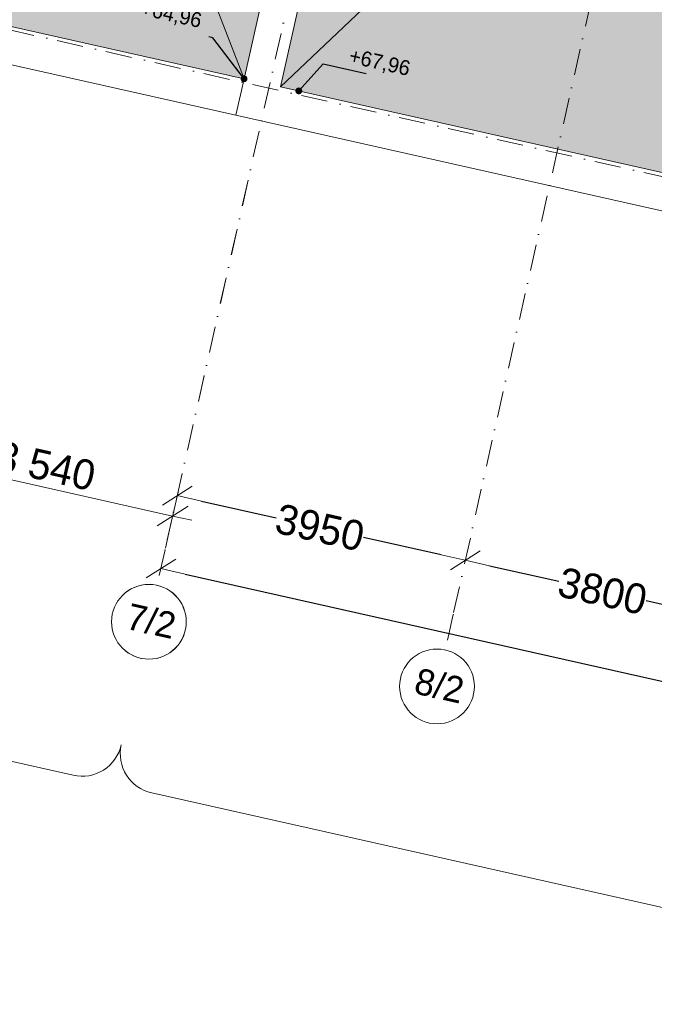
# Model space of a CAD drawing. Header units: millimetres. Extents: x -6990425 to -6520160, y 6117771 to 6220266.
# Tile 4 of 115: x -6939905 to -6931416, y 6119838 to 6133014. Entities that reach past the tile are written whole.
import ezdxf
from ezdxf.enums import TextEntityAlignment as Align

# ---------------------------------------------------------------- set-up
doc = ezdxf.new("R2010")
doc.units = ezdxf.units.MM
doc.header["$MEASUREMENT"] = 0
doc.linetypes.add('Штрихпунктирная', pattern=[670.277762, 352.777767, -176.388884, 0, -141.111112])
for name, color, linetype, lineweight in [('0_Ном._пера__120', 7, 'Continuous', 0), ('HELP_размеры_Ном._пера__120', 7, 'Continuous', 0), ('АР-разделитель помещений.АР_Ном._пера__120', 7, 'Continuous', 0), ('АР-Разуклонка кровли_Ном._пера__120', 7, 'Continuous', 0), ('АР-Стены_внешние_.АР_Ном._пера__1', 7, 'Continuous', 30), ('АР-Чертеж-Оси_Осевые размеры.АР_Ном._пера__1', 7, 'Continuous', 0), ('АР-Чертеж-Оси_Осевые размеры.АР_Ном._пера__120', 7, 'Continuous', 0), ('Кровля_Ном._пера__1', 7, 'Continuous', 0), ('Кровля_Ном._пера__101', 252, 'Continuous', 0), ('Кровля_Ном._пера__120', 7, 'Continuous', 0)]:
    doc.layers.add(name, color=color, linetype=linetype, lineweight=lineweight)
for name, color, linetype in [('АР-Стены_внешние_.АР', 7, 'Continuous'), ('АР-Чертеж-Оси_Осевые размеры.АР', 7, 'Continuous'), ('Кровля', 7, 'Continuous')]:
    doc.layers.add(name, color=color, linetype=linetype)
doc.styles.add('РЎР“Р•РќР•Р\xa0Р\x98Р\xa0_РЎРўР\x98Р›Р¬_2', font='GOTHIC.TTF')
doc.linetypes.add('Линия Разрыва', pattern='A,0,[1,14 РџР»Р°РЅ РєСЂРѕРІР»Рё РЅР° РѕС‚Рј. +65.18. РџР»Р°РЅ РєСЂРѕРІР»Рё СЃ РјР°С€РёРЅРЅС‹Рј РѕС‚РґРµР»РµРЅРёРµРј РЅР° РѕС‚Рј. +67.60 (Рњ 1_200) РљРѕСЂРїСѓСЃ 21.Shx,S=15.679026,R=0,X=0,Y=0],-1975.557214,0', length=1975.557214)
doc.dimstyles.new('СГЕНЕРИР_СТИЛЬ__1', dxfattribs={"dimtxt": 400, "dimasz": 332.5, "dimexe": 0.18, "dimexo": 0.0625, "dimgap": 0, "dimtad": 1, "dimdec": 0, "dimzin": 0, "dimdsep": 46, "dimtxsty": 'РЎР“Р•РќР•Р\xa0Р\x98Р\xa0_РЎРўР\x98Р›Р¬_2', "dimblk": 'ARROWHEAD_6', "dimblk1": 'ARROWHEAD_6', "dimblk2": 'ARROWHEAD_6', "dimcen": 0.09, "dimse1": 1, "dimse2": 1, "dimclrd": 7, "dimclre": 7, "dimclrt": 7, "dimazin": 0, "dimtfac": 1, "dimtdec": 4, "dimtmove": 0, "dimatfit": 3, "dimfxl": 1, "dimtolj": 1, "dimtzin": 0, "dimarcsym": 0})
doc.dimstyles.new('СГЕНЕРИР_СТИЛЬ__2', dxfattribs={"dimtxt": 400, "dimasz": 332.5, "dimexe": 0.18, "dimexo": 0.0625, "dimgap": 0, "dimtad": 1, "dimdec": 0, "dimzin": 0, "dimdsep": 46, "dimtxsty": 'РЎР“Р•РќР•Р\xa0Р\x98Р\xa0_РЎРўР\x98Р›Р¬_2', "dimblk": 'ARROWHEAD_6', "dimblk1": 'ARROWHEAD_6', "dimblk2": 'ARROWHEAD_6', "dimcen": 0.09, "dimse1": 1, "dimse2": 1, "dimclrd": 7, "dimclre": 7, "dimclrt": 7, "dimazin": 0, "dimtfac": 1, "dimtdec": 4, "dimtmove": 2, "dimatfit": 3, "dimfxl": 1, "dimtolj": 1, "dimtzin": 0, "dimarcsym": 0})
doc.dimstyles.new('СГЕНЕРИР_СТИЛЬ__8', dxfattribs={"dimtxt": 0.18, "dimasz": 182.4, "dimexe": 0.18, "dimexo": 0.0625, "dimgap": 0, "dimtad": 0, "dimtih": 1, "dimtoh": 1, "dimdec": 4, "dimzin": 0, "dimdsep": 46, "dimcen": 0.09, "dimadec": 0, "dimazin": 0, "dimtfac": 1, "dimtdec": 4, "dimtmove": 0, "dimatfit": 3, "dimldrblk": 'ARROWHEAD_11', "dimfxl": 1, "dimtolj": 1, "dimtzin": 0, "dimarcsym": 0})

# ---------------------------------------------------------------- blocks, each defined once
blk = doc.blocks.new('Стена_19_5', base_point=(-7141604, 6127078))
at = {"layer": 'Кровля_Ном._пера__1', "color": 7, "linetype": 'Continuous', "lineweight": 0, "flags": 128}
for points in [[(-7164624, 6131735), (-7164514, 6132223)], [(-7141604, 6127078), (-7164026, 6132114)], [(-7164624, 6131735), (-7141714, 6126590)]]:
    blk.add_lwpolyline(points, dxfattribs=at)
blk = doc.blocks.new('Стена_20_5', base_point=(-7164270, 6132168))
at = {"layer": 'Кровля_Ном._пера__1', "color": 7, "linetype": 'Continuous', "lineweight": 0, "flags": 128}
for points in [[(-7161130, 6147293), (-7164514, 6132223)], [(-7164026, 6132114), (-7160642, 6147183)]]:
    blk.add_lwpolyline(points, dxfattribs=at)
blk = doc.blocks.new('Стандартный Маркер Сетки[17]_5', base_point=(-7160681, 6147694))
at = {"layer": 'АР-Чертеж-Оси_Осевые размеры.АР_Ном._пера__120', "color": 7, "linetype": 'Штрихпунктирная', "lineweight": 0}
for p, q in [((-7160788, 6147219), (-7165571, 6125920)), ((-7165571, 6125920), (-7165678, 6125445))]:
    blk.add_line(p, q, dxfattribs=at)
at = {"layer": 'АР-Чертеж-Оси_Осевые размеры.АР_Ном._пера__120', "color": 7, "linetype": 'Continuous', "lineweight": 0}
blk.add_circle((-7165787, 6124957), 500, dxfattribs=at)
at = {"layer": 'АР-Чертеж-Оси_Осевые размеры.АР_Ном._пера__120', "color": 7, "linetype": 'Штрихпунктирная', "lineweight": 0}
blk.add_point((-7165571, 6125920), dxfattribs=at)
blk.add_point((-7165571, 6125920), dxfattribs=at)
at = {"layer": 'АР-Чертеж-Оси_Осевые размеры.АР_Ном._пера__120', "color": 7, "lineweight": 0, "style": 'РЎР“Р•РќР•Р\xa0Р\x98Р\xa0_РЎРўР\x98Р›Р¬_2'}
blk.add_attdef('AC_MarkerText_1', text='', height=350, rotation=347.3417, dxfattribs=at).set_placement((-7165717, 6125138), align=Align.TOP_CENTER)
blk = doc.blocks.new('Стандартный Маркер Сетки[18]_5', base_point=(-7156827, 6146828))
at = {"layer": 'АР-Чертеж-Оси_Осевые размеры.АР_Ном._пера__120', "color": 7, "linetype": 'Штрихпунктирная', "lineweight": 0}
for p, q in [((-7156934, 6146354), (-7161717, 6125054)), ((-7161717, 6125054), (-7161824, 6124580))]:
    blk.add_line(p, q, dxfattribs=at)
at = {"layer": 'АР-Чертеж-Оси_Осевые размеры.АР_Ном._пера__120', "color": 7, "linetype": 'Continuous', "lineweight": 0}
blk.add_circle((-7161933, 6124092), 500, dxfattribs=at)
at = {"layer": 'АР-Чертеж-Оси_Осевые размеры.АР_Ном._пера__120', "color": 7, "linetype": 'Штрихпунктирная', "lineweight": 0}
blk.add_point((-7161717, 6125054), dxfattribs=at)
blk.add_point((-7161717, 6125054), dxfattribs=at)
at = {"layer": 'АР-Чертеж-Оси_Осевые размеры.АР_Ном._пера__120', "color": 7, "lineweight": 0, "style": 'РЎР“Р•РќР•Р\xa0Р\x98Р\xa0_РЎРўР\x98Р›Р¬_2'}
blk.add_attdef('AC_MarkerText_1', text='', height=350, rotation=347.3417, dxfattribs=at).set_placement((-7161863, 6124273), align=Align.TOP_CENTER)
blk = doc.blocks.new('Стандартный Маркер Сетки[27]_5', base_point=(-7160681, 6147694))
at = {"layer": 'АР-Чертеж-Оси_Осевые размеры.АР_Ном._пера__120', "color": 7, "linetype": 'Штрихпунктирная', "lineweight": 0}
for p, q in [((-7160788, 6147219), (-7165571, 6125920)), ((-7165571, 6125920), (-7165678, 6125445))]:
    blk.add_line(p, q, dxfattribs=at)
at = {"layer": 'АР-Чертеж-Оси_Осевые размеры.АР_Ном._пера__120', "color": 7, "linetype": 'Continuous', "lineweight": 0}
blk.add_circle((-7165787, 6124957), 500, dxfattribs=at)
at = {"layer": 'АР-Чертеж-Оси_Осевые размеры.АР_Ном._пера__120', "color": 7, "linetype": 'Штрихпунктирная', "lineweight": 0}
blk.add_point((-7165571, 6125920), dxfattribs=at)
blk.add_point((-7165571, 6125920), dxfattribs=at)
at = {"layer": 'АР-Чертеж-Оси_Осевые размеры.АР_Ном._пера__120', "color": 7, "lineweight": 0, "style": 'РЎР“Р•РќР•Р\xa0Р\x98Р\xa0_РЎРўР\x98Р›Р¬_2'}
blk.add_attdef('AC_MarkerText_1', text='', height=350, rotation=347.3417, dxfattribs=at).set_placement((-7165717, 6125138), align=Align.TOP_CENTER)
blk = doc.blocks.new('Стандартный Маркер Сетки[28]_5', base_point=(-7156827, 6146828))
at = {"layer": 'АР-Чертеж-Оси_Осевые размеры.АР_Ном._пера__120', "color": 7, "linetype": 'Штрихпунктирная', "lineweight": 0}
for p, q in [((-7156934, 6146354), (-7161717, 6125054)), ((-7161717, 6125054), (-7161824, 6124580))]:
    blk.add_line(p, q, dxfattribs=at)
at = {"layer": 'АР-Чертеж-Оси_Осевые размеры.АР_Ном._пера__120', "color": 7, "linetype": 'Continuous', "lineweight": 0}
blk.add_circle((-7161933, 6124092), 500, dxfattribs=at)
at = {"layer": 'АР-Чертеж-Оси_Осевые размеры.АР_Ном._пера__120', "color": 7, "linetype": 'Штрихпунктирная', "lineweight": 0}
blk.add_point((-7161717, 6125054), dxfattribs=at)
blk.add_point((-7161717, 6125054), dxfattribs=at)
at = {"layer": 'АР-Чертеж-Оси_Осевые размеры.АР_Ном._пера__120', "color": 7, "lineweight": 0, "style": 'РЎР“Р•РќР•Р\xa0Р\x98Р\xa0_РЎРўР\x98Р›Р¬_2'}
blk.add_attdef('AC_MarkerText_1', text='', height=350, rotation=347.3417, dxfattribs=at).set_placement((-7161863, 6124273), align=Align.TOP_CENTER)
blk = doc.blocks.new('ARROWHEAD_6')
at = {"color": 0, "linetype": 'Continuous', "lineweight": 0}
for p, q in [((-0.5, -0.5), (0.5, 0.5)), ((0, 0), (-1, 0))]:
    blk.add_line(p, q, dxfattribs=at)
blk = doc.blocks.new('*D150', base_point=(-6566190, 6562678))
at = {"layer": 'Defpoints', "color": 0, "linetype": 'Continuous', "transparency": 16777216}
for p in [(-6938177, 6124957), (-6915225, 6120550), (-6915385, 6119838)]:
    blk.add_point(p, dxfattribs=at)
at = {"layer": 'АР-Чертеж-Оси_Осевые размеры.АР', "color": 7, "linetype": 'Continuous', "lineweight": -2, "transparency": 16777216}
blk.add_line((-6937693, 6125596), (-6915549, 6120623), dxfattribs=at)
at = {"layer": 'АР-Чертеж-Оси_Осевые размеры.АР', "color": 7, "linetype": 'Continuous', "lineweight": -2, "transparency": 16777216, "xscale": 332.5, "yscale": 332.5, "zscale": 332.5}
for p, rotation in [((-6938017, 6125669), 167.3417232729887), ((-6915225, 6120550), 347.3417232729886)]:
    blk.add_blockref('ARROWHEAD_6', p, dxfattribs=dict(at, rotation=rotation))
at = {"layer": 'АР-Чертеж-Оси_Осевые размеры.АР', "color": 7, "linetype": 'Continuous', "lineweight": 0, "transparency": 16777216, "insert": (-6926083, 6123276), "char_height": 400, "attachment_point": 5, "rotation": 347.3417, "style": 'РЎР“Р•РќР•Р\xa0Р\x98Р\xa0_РЎРўР\x98Р›Р¬_2'}
blk.add_mtext('\\A1;23360', dxfattribs=at)
blk = doc.blocks.new('*D151', base_point=(-6566190, 6562678))
at = {"layer": 'Defpoints', "color": 0, "linetype": 'Continuous', "transparency": 16777216}
for p in [(-6937859, 6126372), (-6933944, 6125780), (-6934005, 6125506)]:
    blk.add_point(p, dxfattribs=at)
at = {"layer": 'АР-Чертеж-Оси_Осевые размеры.АР', "color": 7, "linetype": 'Continuous', "lineweight": -2, "transparency": 16777216}
for p, q in [((-6937473, 6126572), (-6936473, 6126348)), ((-6934268, 6125853), (-6935305, 6126085))]:
    blk.add_line(p, q, dxfattribs=at)
at = {"layer": 'АР-Чертеж-Оси_Осевые размеры.АР', "color": 7, "linetype": 'Continuous', "lineweight": -2, "transparency": 16777216, "xscale": 332.5, "yscale": 332.5, "zscale": 332.5}
for p, rotation in [((-6937798, 6126645), 167.341723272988), ((-6933944, 6125780), 347.341723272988)]:
    blk.add_blockref('ARROWHEAD_6', p, dxfattribs=dict(at, rotation=rotation))
at = {"layer": 'АР-Чертеж-Оси_Осевые размеры.АР', "color": 7, "linetype": 'Continuous', "lineweight": 0, "transparency": 16777216, "insert": (-6935889, 6126217), "char_height": 400, "attachment_point": 5, "rotation": 347.3417, "style": 'РЎР“Р•РќР•Р\xa0Р\x98Р\xa0_РЎРўР\x98Р›Р¬_2'}
blk.add_mtext('\\A1;3950', dxfattribs=at)
blk = doc.blocks.new('*D152', base_point=(-6566190, 6562678))
at = {"layer": 'Defpoints', "color": 0, "linetype": 'Continuous', "transparency": 16777216}
for p in [(-6934005, 6125506), (-6930236, 6124947), (-6930637, 6123161)]:
    blk.add_point(p, dxfattribs=at)
at = {"layer": 'АР-Чертеж-Оси_Осевые размеры.АР', "color": 7, "linetype": 'Continuous', "lineweight": -2, "transparency": 16777216}
for p, q in [((-6933619, 6125707), (-6932692, 6125499)), ((-6930561, 6125020), (-6931524, 6125236))]:
    blk.add_line(p, q, dxfattribs=at)
at = {"layer": 'АР-Чертеж-Оси_Осевые размеры.АР', "color": 7, "linetype": 'Continuous', "lineweight": -2, "transparency": 16777216, "xscale": 332.5, "yscale": 332.5, "zscale": 332.5}
for p, rotation in [((-6933944, 6125780), 167.341723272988), ((-6930236, 6124947), 347.341723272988)]:
    blk.add_blockref('ARROWHEAD_6', p, dxfattribs=dict(at, rotation=rotation))
at = {"layer": 'АР-Чертеж-Оси_Осевые размеры.АР', "color": 7, "linetype": 'Continuous', "lineweight": 0, "transparency": 16777216, "insert": (-6932108, 6125367), "char_height": 400, "attachment_point": 5, "rotation": 347.3417, "style": 'РЎР“Р•РќР•Р\xa0Р\x98Р\xa0_РЎРўР\x98Р›Р¬_2'}
blk.add_mtext('\\A1;3800', dxfattribs=at)
blk = doc.blocks.new('ARROWHEAD_11')
at = {"color": 0, "linetype": 'Continuous', "lineweight": 0}
blk.add_line((0, 0), (-1, 0), dxfattribs=at)
at = {"color": 0, "linetype": 'Continuous', "lineweight": 0, "const_width": 0.25, "flags": 128}
blk.add_lwpolyline([(-0.125, 0, 1), (0.125, 0, 1)], format="xyb", close=True, dxfattribs=at)
blk = doc.blocks.new('Стена_67_2', base_point=(-6936904, 6132223))
at = {"layer": 'АР-Стены_внешние_.АР_Ном._пера__1', "color": 7, "linetype": 'Continuous', "lineweight": 0, "flags": 128}
for points in [[(-6936904, 6132223), (-6957950, 6136950)], [(-6958059, 6136462), (-6937013, 6131735)]]:
    blk.add_lwpolyline(points, dxfattribs=at)
blk = doc.blocks.new('Стандартный Маркер Сетки[57]_2', base_point=(-6933070, 6147694))
at = {"layer": 'АР-Чертеж-Оси_Осевые размеры.АР_Ном._пера__120', "color": 7, "linetype": 'Штрихпунктирная', "lineweight": 0}
for p, q in [((-6933177, 6147219), (-6937961, 6125920)), ((-6937961, 6125920), (-6938067, 6125445))]:
    blk.add_line(p, q, dxfattribs=at)
at = {"layer": 'АР-Чертеж-Оси_Осевые размеры.АР_Ном._пера__120', "color": 7, "linetype": 'Continuous', "lineweight": 0}
blk.add_circle((-6938177, 6124957), 500, dxfattribs=at)
at = {"layer": 'АР-Чертеж-Оси_Осевые размеры.АР_Ном._пера__120', "color": 7, "linetype": 'Штрихпунктирная', "lineweight": 0}
blk.add_point((-6937961, 6125920), dxfattribs=at)
blk.add_point((-6937961, 6125920), dxfattribs=at)
at = {"layer": 'АР-Чертеж-Оси_Осевые размеры.АР_Ном._пера__120', "color": 7, "lineweight": 0, "style": 'РЎР“Р•РќР•Р\xa0Р\x98Р\xa0_РЎРўР\x98Р›Р¬_2'}
blk.add_attdef('AC_MarkerText_1', text='', height=350, rotation=347.3417, dxfattribs=at).set_placement((-6938107, 6125138), align=Align.TOP_CENTER)
blk = doc.blocks.new('Стандартный Маркер Сетки[68]_2', base_point=(-6933070, 6147694))
at = {"layer": 'АР-Чертеж-Оси_Осевые размеры.АР_Ном._пера__120', "color": 7, "linetype": 'Штрихпунктирная', "lineweight": 0}
for p, q in [((-6933177, 6147219), (-6937961, 6125920)), ((-6937961, 6125920), (-6938067, 6125445))]:
    blk.add_line(p, q, dxfattribs=at)
at = {"layer": 'АР-Чертеж-Оси_Осевые размеры.АР_Ном._пера__120', "color": 7, "linetype": 'Continuous', "lineweight": 0}
blk.add_circle((-6938177, 6124957), 500, dxfattribs=at)
at = {"layer": 'АР-Чертеж-Оси_Осевые размеры.АР_Ном._пера__120', "color": 7, "linetype": 'Штрихпунктирная', "lineweight": 0}
blk.add_point((-6937961, 6125920), dxfattribs=at)
blk.add_point((-6937961, 6125920), dxfattribs=at)
at = {"layer": 'АР-Чертеж-Оси_Осевые размеры.АР_Ном._пера__120', "color": 7, "lineweight": 0, "style": 'РЎР“Р•РќР•Р\xa0Р\x98Р\xa0_РЎРўР\x98Р›Р¬_2'}
blk.add_attdef('AC_MarkerText_1', text='', height=350, rotation=347.3417, dxfattribs=at).set_placement((-6938107, 6125138), align=Align.TOP_CENTER)
blk = doc.blocks.new('*D314', base_point=(-6338580, 6562678))
at = {"layer": 'АР-Чертеж-Оси_Осевые размеры.АР_Ном._пера__1', "color": 7, "linetype": 'Continuous', "lineweight": 0, "transparency": 16777216}
for p, q in [((-6944670, 6127902), (-6941313, 6127148)), ((-6941385, 6126828), (-6941241, 6127468)), ((-6941104, 6127280), (-6941522, 6127015)), ((-6941313, 6127148), (-6937859, 6126372)), ((-6937931, 6126052), (-6937787, 6126692)), ((-6938068, 6126240), (-6937650, 6126504)), ((-6937859, 6126372), (-6937603, 6126315))]:
    blk.add_line(p, q, dxfattribs=at)
at = {"layer": 'АР-Чертеж-Оси_Осевые размеры.АР_Ном._пера__1', "color": 7, "lineweight": 0, "transparency": 16777216, "insert": (-6940256, 6126992), "char_height": 400, "attachment_point": 7, "rotation": 347.3417, "style": 'РЎР“Р•РќР•Р\xa0Р\x98Р\xa0_РЎРўР\x98Р›Р¬_2'}
blk.add_mtext('\\A1;{\\pql;\\fCentury Gothic|b0|i0|c204|p0;\\W1.000000;3\xa0540}', dxfattribs=at)
blk = doc.blocks.new('Стандартный Маркер Сетки[78]_2', base_point=(-6989437, 6143970))
at = {"layer": 'АР-Чертеж-Оси_Осевые размеры.АР_Ном._пера__120', "color": 7, "linetype": 'Штрихпунктирная', "lineweight": 0}
blk.add_line((-6988462, 6143751), (-6909520, 6126021), dxfattribs=at)
at = {"layer": 'АР-Чертеж-Оси_Осевые размеры.АР_Ном._пера__120', "color": 7, "lineweight": 0, "style": 'РЎР“Р•РќР•Р\xa0Р\x98Р\xa0_РЎРўР\x98Р›Р¬_2'}
for tag, p in [('AC_MarkerText_1_0', (-6989855, 6144261)), ('AC_MarkerText_1_1', (-6907987, 6125874))]:
    blk.add_attdef(tag, text='', height=350, rotation=347.3417, dxfattribs=at).set_placement(p, align=Align.TOP_CENTER)
blk = doc.blocks.new('Стандартный Маркер Сетки[84]_2', base_point=(-6989437, 6143970))
at = {"layer": 'АР-Чертеж-Оси_Осевые размеры.АР_Ном._пера__120', "color": 7, "linetype": 'Штрихпунктирная', "lineweight": 0}
blk.add_line((-6988462, 6143751), (-6909520, 6126021), dxfattribs=at)
at = {"layer": 'АР-Чертеж-Оси_Осевые размеры.АР_Ном._пера__120', "color": 7, "lineweight": 0, "style": 'РЎР“Р•РќР•Р\xa0Р\x98Р\xa0_РЎРўР\x98Р›Р¬_2'}
for tag, p in [('AC_MarkerText_1_0', (-6989855, 6144261)), ('AC_MarkerText_1_1', (-6907987, 6125874))]:
    blk.add_attdef(tag, text='', height=350, rotation=347.3417, dxfattribs=at).set_placement(p, align=Align.TOP_CENTER)
blk = doc.blocks.new('Стандартный Маркер Сетки[88]_2', base_point=(-6989437, 6143970))
at = {"layer": 'АР-Чертеж-Оси_Осевые размеры.АР_Ном._пера__120', "color": 7, "linetype": 'Штрихпунктирная', "lineweight": 0}
blk.add_line((-6988462, 6143751), (-6909520, 6126021), dxfattribs=at)
at = {"layer": 'АР-Чертеж-Оси_Осевые размеры.АР_Ном._пера__120', "color": 7, "lineweight": 0, "style": 'РЎР“Р•РќР•Р\xa0Р\x98Р\xa0_РЎРўР\x98Р›Р¬_2'}
for tag, p in [('AC_MarkerText_1_0', (-6989855, 6144261)), ('AC_MarkerText_1_1', (-6907987, 6125874))]:
    blk.add_attdef(tag, text='', height=350, rotation=347.3417, dxfattribs=at).set_placement(p, align=Align.TOP_CENTER)
blk = doc.blocks.new('Стандартный Маркер Сетки[94]_2', base_point=(-6989437, 6143970))
at = {"layer": 'АР-Чертеж-Оси_Осевые размеры.АР_Ном._пера__120', "color": 7, "linetype": 'Штрихпунктирная', "lineweight": 0}
blk.add_line((-6988462, 6143751), (-6909520, 6126021), dxfattribs=at)
at = {"layer": 'АР-Чертеж-Оси_Осевые размеры.АР_Ном._пера__120', "color": 7, "lineweight": 0, "style": 'РЎР“Р•РќР•Р\xa0Р\x98Р\xa0_РЎРўР\x98Р›Р¬_2'}
for tag, p in [('AC_MarkerText_1_0', (-6989855, 6144261)), ('AC_MarkerText_1_1', (-6907987, 6125874))]:
    blk.add_attdef(tag, text='', height=350, rotation=347.3417, dxfattribs=at).set_placement(p, align=Align.TOP_CENTER)

msp = doc.modelspace()

# ---------------------------------------------------------------- hatches: boundary and pattern name
at = {"layer": 'Кровля_Ном._пера__101', "linetype": 'Continuous', "lineweight": 0}
h = msp.add_hatch(dxfattribs=at)
h.set_pattern_fill('ПЕСОК_0002', color=252, style=0, pattern_type=2)
h.set_pattern_definition([(32.3417, (-6945630.73, 6142605.52), (-120.9696, 191.0468), [0, -150.75, 0, -226.125]), (97.3417, (-6945140.44, 6142495.4), (224.271, 28.8958), [0, -110.55, 0, -190.95])])
h.paths.add_polyline_path([(-6957949.6, 6136950), (-6936903.7, 6132223.2), (-6933738.3, 6146316.9), (-6936324, 6146897.7), (-6936558.5, 6145853.7), (-6940002.8, 6146627.3), (-6940744.5, 6143324.5), (-6940480.6, 6143265.3), (-6941424, 6139064.9), (-6950727.9, 6141154.5), (-6949424.2, 6146959.5), (-6948901.6, 6146842.1), (-6948627.6, 6148061.9), (-6949037.3, 6148153.9), (-6948543, 6150354.8), (-6952065.7, 6151146), (-6951886.1, 6151945.6), (-6954452.2, 6152522)])
h = msp.add_hatch(dxfattribs=at)
h.set_pattern_fill('ПЕСОК_0005', color=252, style=0, pattern_type=2)
h.set_pattern_definition([(122.3417, (-6922964.9, 6137514.64), (191.0468, 120.9696), [0, -150.75, 0, -226.125]), (57.3417, (-6923455.2, 6137624.75), (-190.3755, 122.0232), [0, -110.55, 0, -190.95])])
h.paths.add_polyline_path([(-6936415.8, 6132113.6), (-6933031.3, 6147183.1), (-6929636, 6146420.5), (-6930089.6, 6144400.9), (-6927026, 6143712.8), (-6927767.7, 6140410.1), (-6927767.8, 6140410.1), (-6929426.3, 6140782.6), (-6930336.8, 6136728.6), (-6918609, 6134094.6), (-6917627.2, 6138465.8), (-6918212.9, 6138597.3), (-6917681.5, 6140963.2), (-6917173.1, 6143226.9), (-6913874.6, 6142486.1), (-6913672, 6143388.1), (-6910491.1, 6142673.7), (-6913993.8, 6127077.7)])

# ---------------------------------------------------------------- linework, layer by layer
at = {"layer": '0_Ном._пера__120', "color": 7, "linetype": 'Continuous', "lineweight": 0}
for points in [[(-6948848.1, 6124846.4), (-6948702.2, 6124895.1, -0.1365629), (-6948177.8, 6124921.6), (-6939189.7, 6122902.9, 0.4142136), (-6938546.8, 6123310)], [(-6938546.8, 6123310, 0.4142136), (-6938139.8, 6122667.1), (-6927612.8, 6120302.8, -0.1418046), (-6927350.7, 6120158.7), (-6927169, 6119977.4)]]:
    msp.add_lwpolyline(points, format="xyb", dxfattribs=at)
at = {"layer": 'АР-разделитель помещений.АР_Ном._пера__120', "color": 7, "linetype": 'Линия Разрыва', "lineweight": 0}
msp.add_line((-6936903.7, 6132223.2), (-6937013.3, 6131735.3), dxfattribs=at)
msp.add_line((-6936903.7, 6132223.2), (-6937013.3, 6131735.3), dxfattribs=at)
at = {"layer": 'АР-Разуклонка кровли_Ном._пера__120', "color": 7, "linetype": 'Continuous', "lineweight": 0}
for points in [[(-6938964.5, 6137544.2), (-6936903.7, 6132223.2)], [(-6932277.6, 6136042.4), (-6936415.8, 6132113.6)]]:
    msp.add_lwpolyline(points, dxfattribs=at)
at = {"layer": 'Кровля_Ном._пера__120', "color": 7, "linetype": 'Continuous', "lineweight": 0, "flags": 128}
for points in [[(-6957949.6, 6136950), (-6936903.7, 6132223.2), (-6933738.3, 6146316.9), (-6936324, 6146897.7), (-6936558.5, 6145853.7), (-6940002.8, 6146627.3), (-6940744.5, 6143324.5), (-6940480.6, 6143265.3), (-6941424, 6139064.9), (-6950727.9, 6141154.5), (-6949424.2, 6146959.5), (-6948901.6, 6146842.1), (-6948627.6, 6148061.9), (-6949037.3, 6148153.9), (-6948543, 6150354.8), (-6952065.7, 6151146), (-6951886.1, 6151945.6), (-6954452.2, 6152522)], [(-6936415.8, 6132113.6), (-6933031.3, 6147183.1), (-6929636, 6146420.5), (-6930089.6, 6144400.9), (-6927026, 6143712.8), (-6927767.7, 6140410.1), (-6927767.8, 6140410.1), (-6929426.3, 6140782.6), (-6930336.8, 6136728.6), (-6918609, 6134094.6), (-6917627.2, 6138465.8), (-6918212.9, 6138597.3), (-6917681.5, 6140963.2), (-6917173.1, 6143226.9), (-6913874.6, 6142486.1), (-6913672, 6143388.1), (-6910491.1, 6142673.7), (-6913993.8, 6127077.7)]]:
    msp.add_lwpolyline(points, close=True, dxfattribs=at)

# ---------------------------------------------------------------- block references
at = {"layer": 'АР-Стены_внешние_.АР', "color": 7, "lineweight": 0}
msp.add_blockref('Стена_67_2', (-6936903.7, 6132223.2), dxfattribs=at)
at = {"layer": 'АР-Чертеж-Оси_Осевые размеры.АР', "color": 8, "linetype": 'Continuous', "lineweight": 15}
for name, p, values in [('Стандартный Маркер Сетки[17]_5', (-6933070.4, 6147693.7), {'AC_MarkerText_1': '7/2'}), ('Стандартный Маркер Сетки[27]_5', (-6933070.4, 6147693.7), {'AC_MarkerText_1': '7/2'}), ('Стандартный Маркер Сетки[57]_2', (-6933070.4, 6147693.7), {'AC_MarkerText_1': '7/2'}), ('Стандартный Маркер Сетки[68]_2', (-6933070.4, 6147693.7), {'AC_MarkerText_1': '7/2'}), ('Стандартный Маркер Сетки[18]_5', (-6929216.4, 6146828.2), {'AC_MarkerText_1': '8/2'}), ('Стандартный Маркер Сетки[28]_5', (-6929216.4, 6146828.2), {'AC_MarkerText_1': '8/2'})]:
    msp.add_blockref(name, p, dxfattribs=at).add_auto_attribs(values)
for name in ['Стандартный Маркер Сетки[78]_2', 'Стандартный Маркер Сетки[84]_2', 'Стандартный Маркер Сетки[88]_2', 'Стандартный Маркер Сетки[94]_2']:
    msp.add_blockref(name, (-6989437.4, 6143970.3), dxfattribs=at)
at = {"layer": 'Кровля', "color": 7, "lineweight": 0}
for name, p in [('Стена_20_5', (-6936659.8, 6132168.4)), ('Стена_19_5', (-6913993.8, 6127077.8))]:
    msp.add_blockref(name, p, dxfattribs=at)

# ---------------------------------------------------------------- texts
at = {"layer": 'HELP_размеры_Ном._пера__120', "color": 7, "linetype": 'Continuous', "lineweight": 0, "insert": (-6937907.1, 6132956.6), "char_height": 200, "attachment_point": 8, "rotation": 347.34172, "style": 'РЎР“Р•РќР•Р\xa0Р\x98Р\xa0_РЎРўР\x98Р›Р¬_2'}
msp.add_mtext('\\A1;{\\pqc;\\fCentury Gothic|b0|i0|c204|p0;\\W1.000000;+64,96}', dxfattribs=at)
at = {"layer": 'АР-Разуклонка кровли_Ном._пера__120', "color": 7, "linetype": 'Continuous', "lineweight": 0, "insert": (-6934716.1, 6132224.2), "char_height": 200, "attachment_point": 9, "rotation": 347.34172, "style": 'РЎР“Р•РќР•Р\xa0Р\x98Р\xa0_РЎРўР\x98Р›Р¬_2'}
msp.add_mtext('\\A1;{\\pqr;\\fCentury Gothic|b0|i0|c204|p0;\\W1.000000;+67,96}', dxfattribs=at)

# ---------------------------------------------------------------- dimensions: what is measured, and where the dimension line sits
at = {"layer": 'АР-Чертеж-Оси_Осевые размеры.АР', "color": 7, "linetype": 'Continuous', "lineweight": 0}
for base, p1, p2, dimstyle, picture, middle in [((-6937859.1, 6126372.1), (-6941525.1, 6126203.7), (-6938176.9, 6124957.3), 'СГЕНЕРИР_СТИЛЬ__1', '*D314', (-6939543.1, 6127037.3)), ((-6933943.7, 6125779.7), (-6937859.1, 6126372.1), (-6934005.1, 6125506.5), 'СГЕНЕРИР_СТИЛЬ__1', '*D151', (-6935889, 6126216.6)), ((-6930236.2, 6124947), (-6934005.1, 6125506.5), (-6930637.2, 6123161.5), 'СГЕНЕРИР_СТИЛЬ__1', '*D152', (-6932108.2, 6125367.4)), ((-6915224.9, 6120549.8), (-6938176.9, 6124957.3), (-6915384.7, 6119838.3), 'СГЕНЕРИР_СТИЛЬ__2', '*D150', (-6926083.3, 6123275.5))]:
    dim = msp.add_linear_dim(base=base, p1=p1, p2=p2, angle=347.34172, dimstyle=dimstyle, dxfattribs=at)
    dim.commit()
    dim.dimension.update_dxf_attribs({"geometry": picture, "text_midpoint": middle, "dimtype": 160, "text_rotation": 347.34172})

# ---------------------------------------------------------------- leaders
at = {"layer": 'HELP_размеры_Ном._пера__120', "color": 7, "linetype": 'Continuous', "lineweight": 0, "annotation_type": 0, "has_hookline": 1, "hookline_direction": 1, "text_width": 835.2, "horizontal_direction": (0.975694, -0.219136, 0)}
msp.add_leader([(-6936903.7, 6132222.9), (-6937321.8, 6132771.1), (-6937374.5, 6132782.9)], dimstyle='СГЕНЕРИР_СТИЛЬ__8', dxfattribs=at)
at = {"layer": 'АР-Разуклонка кровли_Ном._пера__120', "color": 7, "linetype": 'Continuous', "lineweight": 0, "annotation_type": 0, "has_hookline": 1, "hookline_direction": 0, "text_width": 835.2, "horizontal_direction": (0.975694, -0.219136, 0)}
msp.add_leader([(-6936171.5, 6132060.8), (-6935843.7, 6132423.4), (-6935271.8, 6132294.9)], dimstyle='СГЕНЕРИР_СТИЛЬ__8', dxfattribs=at)

doc.saveas('drawing.dxf')
